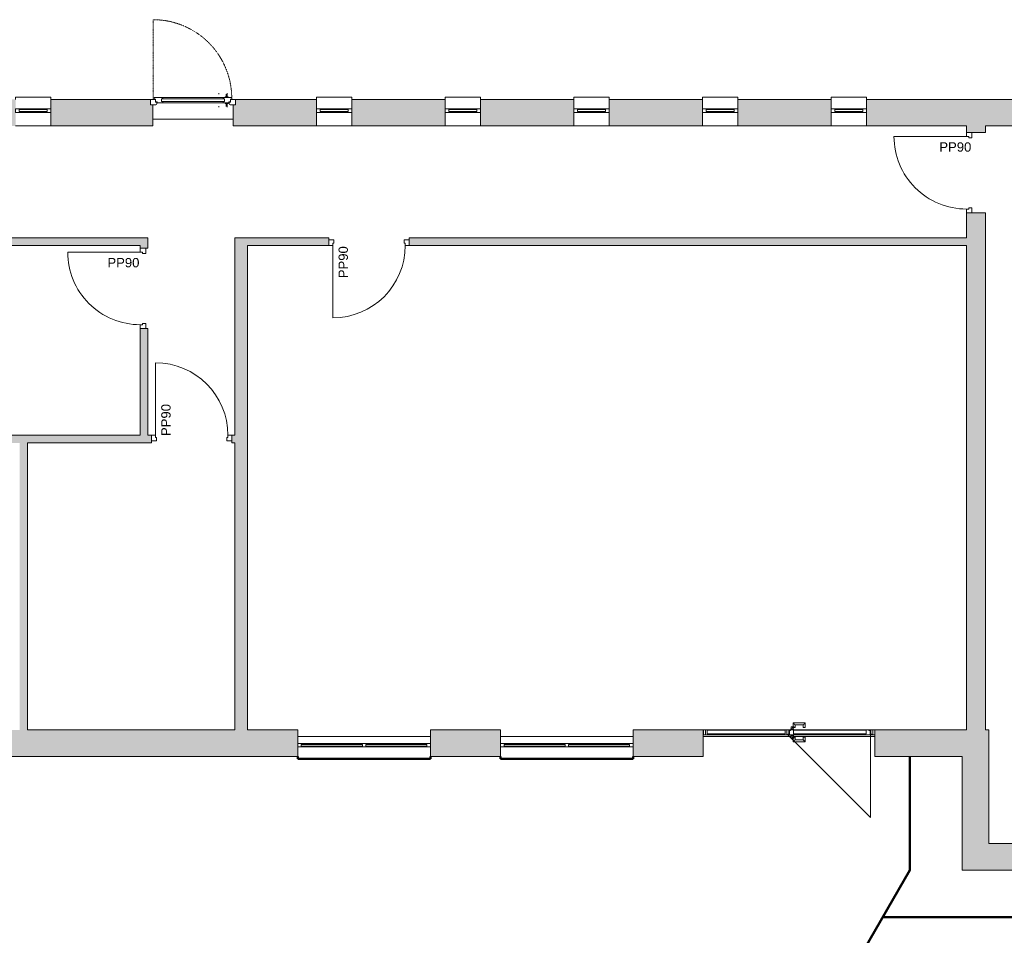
# Model space of a CAD drawing. Header units: millimetres. Extents: x -15787 to 43305, y -34460 to 16025.
# Tile 42 of 44: x 23373 to 35999, y -19105 to -7360. Entities that reach past the tile are written whole.
import ezdxf

# ---------------------------------------------------------------- set-up
doc = ezdxf.new("R2010")
doc.units = ezdxf.units.MM
doc.linetypes.add('Tiret', pattern=[2.5, 1.25, -1.25])
for name, color, linetype, lineweight in [('A-ANNO-NOTE', 131, 'Continuous', 9), ('A-DETL', 90, 'Continuous', 50), ('A-DETL-GENF', 92, 'Continuous', 9), ('A-DETL-MBND', 5, 'Continuous', 50), ('A-DOOR', 31, 'Continuous', 13), ('A-DOOR-FRAM', 31, 'Continuous', 13), ('A-DOOR-GLAZ', 31, 'Continuous', 13), ('A-FLOR', 192, 'Continuous', 9), ('A-GLAZ', 151, 'Continuous', 9), ('A-WALL', 113, 'Continuous', 9), ('A-WALL-PATT', 111, 'Continuous', 9), ('I-WALL', 2, 'Continuous', 9)]:
    doc.layers.add(name, color=color, linetype=linetype, lineweight=lineweight)
doc.styles.add('Arial', font='arial.ttf', dxfattribs={"height": 120})

# ---------------------------------------------------------------- blocks, each defined once
blk = doc.blocks.new('PVAR_ Simple pleine-vitrée - Int_PP90_Plein-7724509-RDC_Réseaux')
at = {"layer": 'A-DETL-GENF'}
blk.add_line((-200, -49), (-200, -979), dxfattribs=at)
blk.add_arc((-200, -49), 930, 270, 0, dxfattribs=at)
at = {"layer": 'A-DOOR-FRAM'}
for p, q in [((-185, 21), (-250, 21)), ((-250, 21), (-250, -49)), ((-185, -19), (-185, 21)), ((780, 21), (715, 21)), ((715, 21), (715, -19)), ((780, -49), (780, 21)), ((-250, -49), (-200, -49)), ((-200, -49), (-200, -19)), ((-200, -19), (-185, -19)), ((715, -19), (730, -19)), ((730, -19), (730, -49)), ((730, -49), (780, -49))]:
    blk.add_line(p, q, dxfattribs=at)
blk = doc.blocks.new('PVAR_ Simple pleine-vitrée - Int_PP90_Plein-7724830-RDC_Réseaux')
at = {"layer": 'A-DETL-GENF'}
blk.add_line((-200, 49), (-200, 979), dxfattribs=at)
blk.add_arc((-200, 49), 930, 360, 90, dxfattribs=at)
at = {"layer": 'A-DOOR-FRAM'}
for p, q in [((-250, 49), (-200, 49)), ((-250, -21), (-250, 49)), ((-200, 49), (-200, 19)), ((-200, 19), (-185, 19)), ((-185, 19), (-185, -21)), ((715, -21), (715, 19)), ((715, 19), (730, 19)), ((730, 49), (780, 49)), ((730, 19), (730, 49)), ((780, 49), (780, -21)), ((-185, -21), (-250, -21)), ((780, -21), (715, -21))]:
    blk.add_line(p, q, dxfattribs=at)
blk = doc.blocks.new('PVAR_ Simple pleine-vitrée - Int_PP90_Plein-7724687-RDC_Réseaux')
at = {"layer": 'A-DETL-GENF'}
blk.add_line((-200, -121.5), (-200, -1051.5), dxfattribs=at)
blk.add_arc((-200, -121.5), 930, 270, 0, dxfattribs=at)
at = {"layer": 'A-DOOR-FRAM'}
for p, q in [((-185, -51.5), (-250, -51.5)), ((-250, -51.5), (-250, -121.5)), ((-250, -121.5), (-200, -121.5)), ((-200, -121.5), (-200, -91.5)), ((-200, -91.5), (-185, -91.5)), ((-185, -91.5), (-185, -51.5)), ((780, -51.5), (715, -51.5)), ((715, -51.5), (715, -91.5)), ((715, -91.5), (730, -91.5)), ((730, -91.5), (730, -121.5)), ((730, -121.5), (780, -121.5)), ((780, -121.5), (780, -51.5))]:
    blk.add_line(p, q, dxfattribs=at)
blk = doc.blocks.new('Porte d_entrée simple - Panneau vitré - 90cm x 205cm-8416537-RDC_Réseaux')
at = {"layer": 'A-DETL-GENF', "linetype": 'Tiret'}
blk.add_line((-512, 184), (-512, 1193), dxfattribs=at)
blk.add_arc((-512, 184), 1009, 359.2047, 90, dxfattribs=at)
at = {"layer": 'A-DOOR'}
for p, q in [((-497, 178), (-497, 190)), ((-494, 193), (-394, 193)), ((-480, 175), (-494, 175)), ((-480, 143), (-480, 175)), ((-461, 140), (-477, 140)), ((-461, 125), (-461, 140)), ((-405, 176), (-405, 142)), ((-387, 176), (-405, 176)), ((-405, 142), (-387, 142)), ((394, 193), (-394, 193)), ((-387, 186), (-387, 176)), ((-387, 142), (-387, 132)), ((387, 176), (387, 186)), ((405, 176), (387, 176)), ((387, 142), (405, 142)), ((387, 132), (387, 142)), ((394, 193), (494, 193)), ((405, 142), (405, 176)), ((461, 140), (461, 125)), ((477, 140), (461, 140)), ((480, 175), (480, 143)), ((494, 175), (480, 175)), ((497, 190), (497, 178)), ((-394, 125), (-461, 125)), ((-394, 125), (394, 125)), ((461, 125), (394, 125))]:
    blk.add_line(p, q, dxfattribs=at)
at = {"layer": 'A-DOOR', "lineweight": 9}
for p, q in [((-483, 170), (-483, 169)), ((-465, 133), (-461, 133)), ((332, 250), (332, 248)), ((332, 248), (332, 239)), ((332, 239), (332, 237)), ((412, 193), (412, 202)), ((413, 202), (412, 202)), ((417, 202), (412, 202)), ((417, 202), (447, 202)), ((422, 202), (425, 206)), ((425, 206), (422, 202)), ((425, 205), (425, 237)), ((427, 206), (432, 206)), ((436, 202), (428, 202)), ((429, 202), (428, 202)), ((432, 206), (437, 206)), ((436, 202), (435, 202)), ((439, 250), (439, 205)), ((439, 206), (442, 202)), ((452, 202), (447, 202)), ((452, 202), (451, 202)), ((452, 202), (452, 193)), ((461, 133), (465, 133)), ((483, 169), (483, 170)), ((-483, 98), (-483, 102)), ((-483, 98), (-483, 95)), ((332, 82), (332, 80)), ((332, 80), (332, 71)), ((332, 71), (332, 69)), ((412, 117), (412, 125)), ((412, 117), (417, 117)), ((412, 117), (413, 117)), ((447, 117), (417, 117)), ((425, 113), (422, 117)), ((422, 117), (425, 113)), ((425, 82), (425, 114)), ((432, 113), (427, 113)), ((428, 116), (436, 116)), ((428, 116), (429, 116)), ((437, 113), (432, 113)), ((435, 116), (436, 116)), ((442, 117), (439, 113)), ((439, 114), (439, 69)), ((447, 117), (452, 117)), ((451, 117), (452, 117)), ((452, 125), (452, 117)), ((483, 102), (483, 98)), ((483, 95), (483, 98))]:
    blk.add_line(p, q, dxfattribs=at)
at = {"layer": 'A-DOOR'}
for centre, radius, start, end in [((-494, 190), 3, 90, 180), ((-494, 178), 3, 180, 270), ((-477, 143), 3, 195, 255), ((-477, 143), 3, 180, 270), ((-394, 186), 7, 0, 90), ((-394, 132), 7, 270, 0), ((394, 186), 7, 90, 180), ((394, 132), 7, 180, 270), ((477, 143), 3, 270, 0), ((477, 143), 3, 285, 345), ((494, 190), 3, 0, 90), ((494, 178), 3, 270, 0)]:
    blk.add_arc(centre, radius, start, end, dxfattribs=at)
for points, knots in [([(-497, 191), (-497, 191), (-497, 191), (-497, 192), (-497, 192), (-497, 192), (-497, 192), (-496, 192), (-496, 193), (-496, 193), (-496, 193), (-496, 193), (-496, 193), (-496, 193), (-495, 193), (-495, 193), (-495, 193), (-495, 193)], [-0.8571429, -0.8571429, -0.8571429, -0.8571429, -0.8214286, -0.7857143, -0.75, -0.7142857, -0.6785714, -0.6428571, -0.5714286, -0.5357143, -0.5, -0.4642857, -0.4285714, -0.3928571, -0.3571429, -0.2857143, -0.1428571, -0.1428571, -0.1428571, -0.1428571]), ([(-495, 176), (-495, 176), (-495, 176), (-495, 176), (-496, 176), (-496, 176), (-496, 176), (-496, 176), (-496, 176), (-496, 176), (-496, 177), (-496, 177), (-497, 177), (-497, 177), (-497, 177), (-497, 177), (-497, 178), (-497, 178), (-497, 178)], [-0.8571429, -0.8571429, -0.8571429, -0.8571429, -0.7142857, -0.6428571, -0.6071429, -0.5714286, -0.5357143, -0.5, -0.4642857, -0.4285714, -0.3928571, -0.3571429, -0.3214286, -0.2857143, -0.25, -0.2142857, -0.1785714, -0.1428571, -0.1428571, -0.1428571, -0.1428571]), ([(-394, 193), (-393, 193), (-392, 193), (-391, 193), (-391, 193), (-390, 192), (-390, 192), (-389, 192), (-389, 191), (-388, 191), (-388, 190), (-388, 189), (-387, 188), (-387, 187), (-387, 186)], [-1, -1, -1, -1, -0.833333, -0.75, -0.666667, -0.625, -0.583333, -0.5, -0.458333, -0.416667, -0.333333, -0.25, -0.166667, 0, 0, 0, 0]), ([(-387, 132), (-387, 132), (-387, 131), (-388, 130), (-388, 129), (-388, 128), (-389, 128), (-389, 127), (-390, 127), (-390, 127), (-391, 126), (-391, 126), (-392, 126), (-393, 125), (-394, 125)], [-1, -1, -1, -1, -0.833333, -0.75, -0.666667, -0.583333, -0.541667, -0.5, -0.416667, -0.375, -0.333333, -0.25, -0.166667, 0, 0, 0, 0]), ([(394, 193), (393, 193), (392, 193), (391, 193), (391, 193), (390, 192), (390, 192), (389, 192), (389, 191), (388, 191), (388, 190), (388, 189), (387, 188), (387, 187), (387, 186)], [-1, -1, -1, -1, -0.833333, -0.75, -0.666667, -0.625, -0.583333, -0.5, -0.458333, -0.416667, -0.333333, -0.25, -0.166667, 0, 0, 0, 0]), ([(387, 132), (387, 132), (387, 131), (388, 130), (388, 129), (388, 128), (389, 128), (389, 127), (390, 127), (390, 127), (391, 126), (391, 126), (392, 126), (393, 125), (394, 125)], [-1, -1, -1, -1, -0.833333, -0.75, -0.666667, -0.583333, -0.541667, -0.5, -0.416667, -0.375, -0.333333, -0.25, -0.166667, 0, 0, 0, 0]), ([(495, 193), (495, 193), (495, 193), (495, 193), (496, 193), (496, 193), (496, 193), (496, 193), (496, 193), (496, 193), (496, 192), (496, 192), (497, 192), (497, 192), (497, 192), (497, 192), (497, 191), (497, 191), (497, 191)], [-0.8571429, -0.8571429, -0.8571429, -0.8571429, -0.7142857, -0.6428571, -0.6071429, -0.5714286, -0.5357143, -0.5, -0.4642857, -0.4285714, -0.3928571, -0.3571429, -0.3214286, -0.2857143, -0.25, -0.2142857, -0.1785714, -0.1428571, -0.1428571, -0.1428571, -0.1428571]), ([(497, 178), (497, 178), (497, 178), (497, 177), (497, 177), (497, 177), (497, 177), (496, 177), (496, 176), (496, 176), (496, 176), (496, 176), (496, 176), (496, 176), (495, 176), (495, 176), (495, 176), (495, 176)], [-0.8571429, -0.8571429, -0.8571429, -0.8571429, -0.8214286, -0.7857143, -0.75, -0.7142857, -0.6785714, -0.6428571, -0.5714286, -0.5357143, -0.5, -0.4642857, -0.4285714, -0.3928571, -0.3571429, -0.2857143, -0.1428571, -0.1428571, -0.1428571, -0.1428571])]:
    blk.add_open_spline(points, degree=3, knots=knots, dxfattribs=at)
at = {"layer": 'A-DOOR', "lineweight": 9}
for points, knots in [([(427, 239), (427, 239), (427, 238), (427, 238), (426, 238), (426, 238), (426, 238), (426, 237), (426, 237), (426, 237), (425, 237), (425, 237), (425, 237), (425, 237)], [0, 0, 0, 0, 0.166667, 0.25, 0.333333, 0.375, 0.416667, 0.5, 0.583333, 0.666667, 0.75, 0.833333, 1, 1, 1, 1]), ([(439, 250), (439, 250), (439, 250), (439, 250), (438, 250), (438, 250), (438, 250), (438, 249), (438, 249), (438, 249), (437, 249), (437, 249), (437, 248), (437, 248)], [0, 0, 0, 0, 0.166667, 0.25, 0.333333, 0.416667, 0.5, 0.583333, 0.666667, 0.708333, 0.75, 0.833333, 1, 1, 1, 1]), ([(425, 82), (425, 82), (425, 82), (425, 82), (426, 82), (426, 82), (426, 82), (426, 81), (426, 81), (426, 81), (427, 81), (427, 81), (427, 80), (427, 80)], [0, 0, 0, 0, 0.166667, 0.25, 0.333333, 0.416667, 0.5, 0.583333, 0.666667, 0.708333, 0.75, 0.833333, 1, 1, 1, 1]), ([(437, 71), (437, 71), (437, 70), (437, 70), (438, 70), (438, 70), (438, 70), (438, 69), (438, 69), (438, 69), (439, 69), (439, 69), (439, 69), (439, 69)], [0, 0, 0, 0, 0.166667, 0.25, 0.333333, 0.375, 0.416667, 0.5, 0.583333, 0.666667, 0.75, 0.833333, 1, 1, 1, 1])]:
    blk.add_open_spline(points, degree=3, knots=knots, dxfattribs=at)
at = {"layer": 'A-DOOR-FRAM'}
for p, q in [((-545, 105), (-545, 168)), ((-543, 170), (-486, 170)), ((-483, 168), (-483, 135)), ((-483, 135), (-468, 135)), ((-465, 133), (-465, 113)), ((465, 113), (465, 133)), ((467, 135), (483, 135)), ((483, 135), (483, 168)), ((485, 170), (542, 170)), ((545, 168), (545, 105)), ((-476, 102), (-543, 102)), ((542, 102), (476, 102))]:
    blk.add_line(p, q, dxfattribs=at)
for centre, radius, start, end in [((-543, 168), 2.5, 90, 180), ((-543, 168), 2.5, 105, 165), ((-486, 168), 2.5, 0, 90), ((-486, 168), 2.5, 15, 75), ((-468, 133), 2.5, 0, 90), ((467, 133), 2.5, 90, 180), ((485, 168), 2.5, 90, 180), ((485, 168), 2.5, 105, 165), ((542, 168), 2.5, 0, 90), ((542, 168), 2.5, 15, 75), ((-543, 105), 2.5, 180, 270), ((-543, 105), 2.5, 195, 255), ((-476, 113), 11, 270, 0), ((476, 113), 11, 180, 270), ((542, 105), 2.5, 270, 0), ((542, 105), 2.5, 285, 345)]:
    blk.add_arc(centre, radius, start, end, dxfattribs=at)
at = {"layer": 'A-DOOR-GLAZ'}
for p, q in [((-405, 142), (-405, 176)), ((-405, 176), (405, 176)), ((405, 142), (-405, 142)), ((405, 176), (405, 142))]:
    blk.add_line(p, q, dxfattribs=at)
blk = doc.blocks.new('Menuiserie Alu - 1fixe - 45x210cm - Bavette Alu-8243286-RDC_Réseaux')
at = {"layer": 'A-GLAZ'}
for p, q in [((-225, -4), (-166, -4)), ((-225, -49), (-225, -4)), ((-166, -49), (-225, -49)), ((-180, -40), (-180, -16)), ((-180, -16), (180, -16)), ((-180, -16), (-180, -40)), ((-166, -16), (-180, -16)), ((180, -40), (-180, -40)), ((-180, -40), (-166, -40)), ((-166, -4), (166, -4)), ((-166, -4), (-166, -16)), ((-166, -40), (-166, -49)), ((166, -49), (-166, -49)), ((166, -4), (225, -4)), ((166, -16), (166, -4)), ((180, -16), (166, -16)), ((166, -40), (180, -40)), ((166, -49), (166, -40)), ((225, -49), (166, -49)), ((180, -16), (180, -40)), ((180, -40), (180, -16)), ((225, -4), (225, -49))]:
    blk.add_line(p, q, dxfattribs=at)
blk = doc.blocks.new('Bavette Aluminium - Bavelle Aluminium-8243290-RDC_Réseaux')
at = {"layer": 'A-GLAZ'}
for p, q in [((-225, -150), (-225, -121)), ((225, -121), (225, -150)), ((225, -150), (-225, -150))]:
    blk.add_line(p, q, dxfattribs=at)
blk = doc.blocks.new('Menuiserie Alu - 1fixe - 45x210cm - Bavette Alu-V10-RDC_Réseaux')
at = {"layer": 'A-GLAZ'}
for p, q in [((-225, -4), (-166, -4)), ((-166, -49), (-225, -49)), ((-180, -40), (-180, -16)), ((-180, -16), (180, -16)), ((-180, -16), (-180, -40)), ((-166, -16), (-180, -16)), ((180, -40), (-180, -40)), ((-180, -40), (-166, -40)), ((-166, -4), (166, -4)), ((-166, -4), (-166, -16)), ((-166, -40), (-166, -49)), ((166, -49), (-166, -49)), ((166, -4), (225, -4)), ((166, -16), (166, -4)), ((180, -16), (166, -16)), ((166, -40), (180, -40)), ((166, -49), (166, -40)), ((225, -49), (166, -49)), ((180, -16), (180, -40)), ((180, -40), (180, -16))]:
    blk.add_line(p, q, dxfattribs=at)
blk = doc.blocks.new('Menuiserie Alu - 2fixes - Allège - 170x220cm - Bavette Alu-8259346-RDC_Réseaux')
at = {"layer": 'A-GLAZ'}
for p, q in [((850, 49), (-850, 49)), ((-850, 4), (850, 4)), ((-805, 40), (-23, 40)), ((-805, 16), (-805, 40)), ((-23, 16), (-805, 16)), ((-23, 40), (-23, 16)), ((22, 40), (805, 40)), ((22, 16), (22, 40)), ((805, 16), (22, 16)), ((805, 40), (805, 16))]:
    blk.add_line(p, q, dxfattribs=at)
blk = doc.blocks.new('Bavette Aluminium - Bavelle Aluminium-8257344-RDC_Réseaux')
at = {"layer": 'A-DETL-MBND'}
for p, q in [((-850, 121), (-850, 150)), ((-850, 150), (850, 150)), ((850, 150), (850, 121))]:
    blk.add_line(p, q, dxfattribs=at)
blk = doc.blocks.new('Ensemble menuisé - Porte 1v _ chassis fixes latéraux adaptatifs - 170x220mm _ Porte 1vantail _ 1 fixe G-8256522-RDC_Réseaux')
at = {"layer": 'A-DETL-GENF'}
for p, q in [((-523, -105.5), (-523, 955)), ((-523, 955), (537.5, -105.5))]:
    blk.add_line(p, q, dxfattribs=at)
at = {"layer": 'A-DOOR'}
for p, q in [((-550, -105.5), (-575, -105.5)), ((-575, -105.5), (-575, -170.5)), ((-550, -170.5), (-550, -105.5)), ((1621, -105.5), (1596, -105.5)), ((1596, -105.5), (1596, -170.5)), ((1621, -170.5), (1621, -105.5)), ((-575, -170.5), (-550, -170.5)), ((1596, -170.5), (1621, -170.5))]:
    blk.add_line(p, q, dxfattribs=at)
blk = doc.blocks.new('Menuiserie Metallique Chassis porte - Chassis porte vitrée-8259447-RDC_Réseaux')
at = {"layer": 'A-DOOR', "lineweight": 9}
for p, q in [((470, 152), (318, 152)), ((318, 152), (318, 95)), ((343, 127), (445, 127)), ((343, 95), (343, 127)), ((445, 127), (445, 105)), ((470, 105), (470, 152)), ((318, 95), (343, 95)), ((445, 105), (445, 95)), ((445, 95), (458, 95)), ((445, 95), (445, 95)), ((458, 105), (482, 105)), ((482, 95), (458, 95)), ((465, 77), (465, 65)), ((465, 77), (465, 65)), ((465, 77), (465, 77)), ((477, 77), (465, 77)), ((465, 77), (465, 77)), ((465, 77), (465, 77)), ((465, 0), (465, -13)), ((465, 0), (465, -13)), ((470, 95), (470, 77)), ((477, 77), (487, 77)), ((495, 105), (482, 105)), ((500, 77), (487, 77)), ((495, 95), (495, 105)), ((495, 105), (495, 105)), ((495, 77), (495, 95)), ((500, 65), (500, 77)), ((500, 65), (500, 77)), ((500, 77), (500, 77)), ((500, 77), (500, 77)), ((500, 77), (500, 77)), ((500, -13), (500, 0)), ((500, -13), (500, 0)), ((318, -30), (318, -88)), ((343, -30), (318, -30)), ((318, -88), (470, -88)), ((343, -63), (343, -30)), ((445, -63), (343, -63)), ((445, -30), (445, -40)), ((445, -30), (445, -30)), ((458, -30), (445, -30)), ((445, -40), (445, -63)), ((458, -30), (482, -30)), ((482, -40), (458, -40)), ((465, -13), (477, -13)), ((465, -13), (465, -13)), ((465, -13), (465, -13)), ((465, -13), (465, -13)), ((470, -13), (470, -30)), ((470, -88), (470, -40)), ((487, -13), (477, -13)), ((482, -40), (495, -40)), ((487, -13), (500, -13)), ((495, -30), (495, -13)), ((495, -40), (495, -30)), ((495, -40), (495, -40)), ((500, -13), (500, -13)), ((500, -13), (500, -13)), ((500, -13), (500, -13))]:
    blk.add_line(p, q, dxfattribs=at)
for points in [[(318, 152), (318, 152), (318, 152), (318, 152), (319, 151), (320, 150), (321, 149), (321, 149), (322, 148), (324, 146), (324, 146), (325, 145), (326, 144), (327, 143), (328, 142), (328, 142), (329, 141), (330, 140), (331, 139), (332, 138), (332, 138), (333, 137), (334, 136), (335, 135), (336, 134), (336, 134), (337, 133), (338, 132), (339, 131), (339, 131), (340, 130), (341, 129), (342, 128), (342, 128), (343, 127), (343, 127)], [(470, 152), (470, 152), (470, 152), (469, 152), (468, 151), (468, 150), (467, 149), (466, 149), (465, 148), (464, 146), (463, 146), (462, 145), (462, 144), (461, 143), (460, 142), (459, 142), (458, 141), (458, 140), (457, 139), (456, 138), (455, 138), (454, 137), (454, 136), (453, 135), (452, 134), (451, 134), (451, 133), (450, 132), (449, 131), (448, 131), (447, 130), (447, 129), (446, 128), (445, 128), (445, 127), (445, 127)], [(343, -63), (343, -63), (342, -63), (342, -63), (341, -64), (340, -65), (339, -66), (339, -66), (338, -67), (337, -69), (336, -69), (335, -70), (334, -71), (333, -72), (332, -73), (332, -73), (331, -74), (330, -75), (329, -76), (328, -77), (328, -77), (327, -78), (326, -79), (325, -80), (324, -81), (324, -81), (323, -82), (322, -83), (321, -84), (321, -84), (320, -85), (319, -86), (318, -87), (318, -87), (318, -88), (318, -88)], [(445, -63), (445, -63), (445, -63), (446, -63), (447, -64), (447, -65), (448, -66), (449, -66), (450, -67), (451, -69), (452, -69), (453, -70), (454, -71), (454, -72), (455, -73), (456, -73), (457, -74), (458, -75), (458, -76), (459, -77), (460, -77), (461, -78), (462, -79), (462, -80), (463, -81), (464, -81), (464, -82), (465, -83), (466, -84), (467, -84), (468, -85), (468, -86), (469, -87), (470, -87), (470, -88), (470, -88)]]:
    blk.add_open_spline(points, degree=3, knots=[0, 0, 0, 0, 0.083333, 0.125, 0.166667, 0.208333, 0.229167, 0.25, 0.291667, 0.333333, 0.354167, 0.375, 0.395833, 0.416667, 0.4375, 0.458333, 0.479167, 0.5, 0.520833, 0.541667, 0.5625, 0.583333, 0.604167, 0.625, 0.645833, 0.666667, 0.6875, 0.708333, 0.75, 0.770833, 0.791667, 0.833333, 0.875, 0.916667, 1, 1, 1, 1], dxfattribs=at)
at = {"layer": 'A-DOOR-FRAM'}
for p, q in [((-540, 65), (-550, 65)), ((-550, 65), (-550, 0)), ((-540, 55), (-540, 65)), ((-525, 55), (-540, 55)), ((-447, 65), (-537, 65)), ((-537, 65), (-537, 60)), ((-537, 60), (-517, 60)), ((-525, 5), (-525, 55)), ((-505, 5), (-525, 5)), ((-517, 60), (-517, 8)), ((-517, 8), (-502, 8)), ((-505, 0), (-505, 5)), ((-502, 8), (-502, 0)), ((-502, 0), (-447, 0)), ((-467, 5), (-467, 50)), ((-467, 50), (-447, 50)), ((-447, 5), (-467, 5)), ((-447, 50), (-447, 65)), ((-447, 65), (448, 65)), ((-447, 55), (448, 55)), ((-447, 0), (-447, 5)), ((-447, 2), (448, 2)), ((448, 0), (-447, 0)), ((538, 65), (448, 65)), ((448, 65), (448, 50)), ((448, 50), (468, 50)), ((468, 5), (448, 5)), ((448, 5), (448, 0)), ((448, 0), (503, 0)), ((468, 50), (468, 5)), ((503, 0), (503, 8)), ((503, 8), (518, 8)), ((525, 5), (505, 5)), ((505, 5), (505, 0)), ((505, 0), (550, 0)), ((518, 8), (518, 60)), ((518, 60), (538, 60)), ((540, 55), (525, 55)), ((525, 55), (525, 5)), ((538, 60), (538, 65)), ((550, 65), (540, 65)), ((540, 65), (540, 55)), ((550, 0), (550, 65)), ((-550, 0), (-505, 0))]:
    blk.add_line(p, q, dxfattribs=at)
at = {"layer": 'A-DOOR-GLAZ'}
for p, q in [((468, 50), (-467, 50)), ((-467, 50), (-467, 5)), ((-467, 5), (468, 5)), ((468, 5), (468, 50))]:
    blk.add_line(p, q, dxfattribs=at)
blk = doc.blocks.new('Menuiserie Métallique Chassis fixe - Chassis fixe vitré-8259451-RDC_Réseaux')
at = {"layer": 'A-DOOR-FRAM'}
for p, q in [((-478, 65), (-523, 65)), ((-523, 65), (-523, 0)), ((-498, 5), (-498, 50)), ((-498, 50), (-478, 50)), ((-478, 5), (-498, 5)), ((-478, 50), (-478, 65)), ((-478, 65), (478, 65)), ((478, 55), (-478, 55)), ((-478, 0), (-478, 5)), ((-478, 2), (478, 2)), ((523, 65), (478, 65)), ((478, 65), (478, 50)), ((478, 50), (498, 50)), ((498, 5), (478, 5)), ((478, 5), (478, 0)), ((478, 0), (523, 0)), ((498, 50), (498, 5)), ((523, 0), (523, 65)), ((-523, 0), (-478, 0)), ((478, 0), (-478, 0))]:
    blk.add_line(p, q, dxfattribs=at)
at = {"layer": 'A-DOOR-GLAZ'}
for p, q in [((498, 50), (-498, 50)), ((-498, 50), (-498, 5)), ((-498, 5), (498, 5)), ((498, 5), (498, 50))]:
    blk.add_line(p, q, dxfattribs=at)

msp = doc.modelspace()

# ---------------------------------------------------------------- hatches: boundary and pattern name
at = {"layer": 'A-WALL-PATT'}
h = msp.add_hatch(color=256, dxfattribs=at)
h.paths.add_polyline_path([(42520.1, -8724), (42520.1, -8383), (34230.1, -8383), (34230.1, -8504), (34230.1, -8505), (34230.1, -8724), (42179.1, -8724)])
h.paths.add_polyline_path([(33780.1, -8724), (33780.1, -8505), (33780.1, -8504), (33780.1, -8383), (32580.1, -8383), (32580.1, -8504), (32580.1, -8505), (32580.1, -8724), (33778.6, -8724)])
h.paths.add_polyline_path([(32128.6, -8724), (32130.1, -8724), (32130.1, -8505), (32130.1, -8504), (32130.1, -8383), (30930.1, -8383), (30930.1, -8504), (30930.1, -8505), (30930.1, -8724), (31304, -8724)])
h.paths.add_polyline_path([(30362.2, -8724), (30480.1, -8724), (30480.1, -8505), (30480.1, -8504), (30480.1, -8383), (29280.1, -8383), (29280.1, -8504), (29280.1, -8505), (29280.1, -8724), (29420.4, -8724)])
h.paths.add_polyline_path([(28478.6, -8724), (28830.1, -8724), (28830.1, -8505), (28830.1, -8504), (28830.1, -8383), (27630.1, -8383), (27630.1, -8504), (27630.1, -8505), (27630.1, -8724), (27631.6, -8724)])
h.paths.add_polyline_path([(27180.1, -8724), (27180.1, -8505), (27180.1, -8504), (27180.1, -8383), (26140.1, -8383), (26140.1, -8451), (26110.1, -8451), (26110.1, -8724), (27178.6, -8724)])
h.paths.add_polyline_path([(24711.3, -8724), (25080.1, -8724), (25080.1, -8451), (25050.1, -8451), (25050.1, -8383), (23770.1, -8383), (23770.1, -8504), (23770.1, -8505), (23770.1, -8724), (23771.6, -8724)])
h.paths.add_polyline_path([(23320.1, -8724), (23320.1, -8505), (23320.1, -8504), (23320.1, -8383), (22120.1, -8383), (22120.1, -8504), (22120.1, -8505), (22120.1, -8724), (23318.6, -8724)])
h.paths.add_polyline_path([(21670.1, -8724), (21670.1, -8505), (21670.1, -8504), (21670.1, -8383), (20417.3, -8383), (20417.3, -8724), (21668.6, -8724)])
h = msp.add_hatch(color=256, dxfattribs=at)
h.paths.add_polyline_path([(35757.1, -16469.3), (35757.1, -9839), (35514.1, -9839), (35514.1, -16469.3)])
h.paths.add_polyline_path([(35514.1, -8809), (35757.1, -8809), (35757.1, -8724), (35514.1, -8724)])
h = msp.add_hatch(color=256, dxfattribs=at)
h.paths.add_polyline_path([(24918.4, -10255.6), (25016.4, -10255.6), (25016.4, -10157.6), (21325.7, -10157.6), (21325.7, -10255.6), (23769.5, -10255.6)])
h.paths.add_polyline_path([(19425.7, -10255.6), (19425.7, -10157.6), (18253.5, -10157.6), (18253.5, -10255.6), (18351.5, -10255.6)])
for points in [[(26133.4, -16469.3), (26293.4, -16469.3), (26293.4, -10157.6), (26133.4, -10157.6), (26133.4, -15435.1)], [(23372.7, -16469.3), (23470.7, -16469.3), (23470.7, -12788.9), (23372.7, -12788.9)], [(35458.6, -17929.1), (35799.6, -17929.1), (35799.6, -16469.3), (35458.6, -16469.3), (35458.6, -16810.3)], [(42179.1, -18270.1), (42179.1, -17929.1), (35458.6, -17929.1), (35458.6, -18270.1), (40722.2, -18270.1)]]:
    msp.add_hatch(color=256, dxfattribs=at).paths.add_polyline_path(points)
h = msp.add_hatch(color=256, dxfattribs=at)
h.paths.add_polyline_path([(35514.1, -10255.6), (35514.1, -10157.6), (28367.3, -10157.6), (28367.3, -10255.6), (35071.3, -10255.6)])
h.paths.add_polyline_path([(27337.3, -10255.6), (27337.3, -10157.6), (26293.4, -10157.6), (26293.4, -10255.6)])
h = msp.add_hatch(color=256, dxfattribs=at)
h.paths.add_polyline_path([(25016.4, -12690.9), (25016.4, -11322.6), (24918.4, -11322.6), (24918.4, -12690.9)])
h.paths.add_polyline_path([(25016.4, -10292.6), (25016.4, -10255.6), (24918.4, -10255.6), (24918.4, -10292.6)])
h = msp.add_hatch(color=256, dxfattribs=at)
h.paths.add_polyline_path([(26133.4, -12788.9), (26133.4, -12690.9), (26093.4, -12690.9), (26093.4, -12788.9)])
h.paths.add_polyline_path([(24918.4, -12788.9), (25063.4, -12788.9), (25063.4, -12690.9), (18351.5, -12690.9), (18351.5, -12788.9), (23470.7, -12788.9)])
h = msp.add_hatch(color=256, dxfattribs=at)
h.paths.add_polyline_path([(34338.6, -16810.3), (35458.6, -16810.3), (35458.6, -16469.3), (34338.6, -16469.3)])
h.paths.add_polyline_path([(31304, -16810.3), (32138.6, -16810.3), (32138.6, -16469.3), (31238.6, -16469.3), (31238.6, -16688.3), (31238.6, -16689.3), (31238.6, -16810.3), (31240.1, -16810.3)])
h.paths.add_polyline_path([(28638.6, -16810.3), (29538.6, -16810.3), (29538.6, -16689.3), (29538.6, -16688.3), (29538.6, -16469.3), (28638.6, -16469.3), (28638.6, -16688.3), (28638.6, -16689.3)])
h.paths.add_polyline_path([(26133.4, -16810.3), (26938.6, -16810.3), (26938.6, -16689.3), (26938.6, -16688.3), (26938.6, -16469.3), (21605.7, -16469.3), (21605.7, -16504.3), (21572.2, -16504.3), (21572.2, -16604.3), (21570.7, -16604.3), (21570.7, -16810.3), (25653.1, -16810.3)])
h.paths.add_polyline_path([(20480.7, -16810.3), (20870.7, -16810.3), (20870.7, -16604.3), (20869.2, -16604.3), (20869.2, -16504.3), (20835.7, -16504.3), (20835.7, -16469.3), (19455.7, -16469.3), (19455.7, -16504.3), (19422.2, -16504.3), (19422.2, -16604.3), (19420.7, -16604.3), (19420.7, -16810.3), (20473.1, -16810.3)])
h.paths.add_polyline_path([(18700.7, -16810.3), (18720.7, -16810.3), (18720.7, -16604.3), (18719.2, -16604.3), (18719.2, -16504.3), (18700.7, -16504.3), (18700.7, -16791.1)])

# ---------------------------------------------------------------- linework, layer by layer
at = {"layer": 'A-DETL'}
for p, q in [((34785.3, -18270.1), (34785.3, -16810.3)), ((34785.3, -18270.1), (28035.3, -29961.4)), ((37899.6, -18870.1), (34438.9, -18870.1))]:
    msp.add_line(p, q, dxfattribs=at)
at = {"layer": 'A-FLOR'}
for p, q in [((26110.1, -8638), (25080.1, -8638)), ((26938.6, -16555.3), (28638.6, -16555.3)), ((29538.6, -16555.3), (31238.6, -16555.3)), ((32138.6, -16555.3), (33267, -16555.3)), ((33291.1, -16555.3), (34338.6, -16555.3))]:
    msp.add_line(p, q, dxfattribs=at)
at = {"layer": 'A-WALL', "lineweight": 13}
for p, q in [((25050.1, -8383), (23770.1, -8383)), ((23770.1, -8383), (23770.1, -8504)), ((25050.1, -8451), (25050.1, -8383)), ((25080.1, -8451), (25050.1, -8451)), ((25080.1, -8724), (25080.1, -8451)), ((26140.1, -8451), (26110.1, -8451)), ((26110.1, -8451), (26110.1, -8724)), ((27180.1, -8383), (26140.1, -8383)), ((26140.1, -8383), (26140.1, -8451)), ((27180.1, -8504), (27180.1, -8383)), ((28830.1, -8383), (27630.1, -8383)), ((27630.1, -8383), (27630.1, -8504)), ((28830.1, -8504), (28830.1, -8383)), ((30480.1, -8383), (29280.1, -8383)), ((29280.1, -8383), (29280.1, -8504)), ((30480.1, -8504), (30480.1, -8383)), ((32130.1, -8383), (30930.1, -8383)), ((30930.1, -8383), (30930.1, -8504)), ((32130.1, -8504), (32130.1, -8383)), ((33780.1, -8383), (32580.1, -8383)), ((32580.1, -8383), (32580.1, -8504)), ((33780.1, -8504), (33780.1, -8383)), ((42520.1, -8383), (34230.1, -8383)), ((34230.1, -8383), (34230.1, -8504)), ((23770.1, -8504), (23771.6, -8504)), ((23771.6, -8505), (23770.1, -8505)), ((23770.1, -8549), (23770.1, -8724)), ((23771.6, -8504), (23771.6, -8505)), ((27178.6, -8505), (27178.6, -8504)), ((27178.6, -8504), (27180.1, -8504)), ((27180.1, -8505), (27178.6, -8505)), ((27180.1, -8724), (27180.1, -8549)), ((27630.1, -8504), (27631.6, -8504)), ((27631.6, -8505), (27630.1, -8505)), ((27630.1, -8549), (27630.1, -8724)), ((27631.6, -8504), (27631.6, -8505)), ((28828.6, -8505), (28828.6, -8504)), ((28828.6, -8504), (28830.1, -8504)), ((28830.1, -8505), (28828.6, -8505)), ((28830.1, -8724), (28830.1, -8505)), ((29280.1, -8504), (29281.6, -8504)), ((29281.6, -8505), (29280.1, -8505)), ((29280.1, -8505), (29280.1, -8724)), ((29281.6, -8504), (29281.6, -8505)), ((30478.6, -8505), (30478.6, -8504)), ((30478.6, -8504), (30480.1, -8504)), ((30480.1, -8505), (30478.6, -8505)), ((30480.1, -8724), (30480.1, -8549)), ((30930.1, -8504), (30931.6, -8504)), ((30931.6, -8505), (30930.1, -8505)), ((30930.1, -8549), (30930.1, -8724)), ((30931.6, -8504), (30931.6, -8505)), ((32128.6, -8505), (32128.6, -8504)), ((32128.6, -8504), (32130.1, -8504)), ((32130.1, -8505), (32128.6, -8505)), ((32130.1, -8724), (32130.1, -8505)), ((32580.1, -8504), (32581.6, -8504)), ((32581.6, -8505), (32580.1, -8505)), ((32580.1, -8505), (32580.1, -8724)), ((32581.6, -8504), (32581.6, -8505)), ((33778.6, -8505), (33778.6, -8504)), ((33778.6, -8504), (33780.1, -8504)), ((33780.1, -8505), (33778.6, -8505)), ((33780.1, -8724), (33780.1, -8549)), ((34230.1, -8504), (34231.6, -8504)), ((34231.6, -8505), (34230.1, -8505)), ((34230.1, -8549), (34230.1, -8724)), ((34231.6, -8504), (34231.6, -8505)), ((23770.1, -8724), (25080.1, -8724)), ((26110.1, -8724), (27180.1, -8724)), ((27630.1, -8724), (28830.1, -8724)), ((29280.1, -8724), (30480.1, -8724)), ((30930.1, -8724), (32130.1, -8724)), ((32580.1, -8724), (33780.1, -8724)), ((34230.1, -8724), (35514.1, -8724)), ((35514.1, -8724), (35514.1, -8809)), ((35514.1, -8809), (35757.1, -8809)), ((35757.1, -8724), (42179.1, -8724)), ((35757.1, -8809), (35757.1, -8724)), ((35757.1, -9839), (35514.1, -9839)), ((35514.1, -9839), (35514.1, -10157.6)), ((35757.1, -16469.3), (35757.1, -9839)), ((35514.1, -10255.6), (35514.1, -16469.3)), ((26133.4, -16469.3), (23470.7, -16469.3)), ((26938.6, -16469.3), (26293.4, -16469.3)), ((26938.6, -16688.3), (26938.6, -16469.3)), ((29538.6, -16469.3), (28638.6, -16469.3)), ((28638.6, -16469.3), (28638.6, -16688.3)), ((29538.6, -16688.3), (29538.6, -16469.3)), ((32138.6, -16469.3), (31238.6, -16469.3)), ((31238.6, -16469.3), (31238.6, -16688.3)), ((32138.6, -16810.3), (32138.6, -16469.3)), ((35514.1, -16469.3), (34338.6, -16469.3)), ((34338.6, -16469.3), (34338.6, -16810.3)), ((35799.6, -16469.3), (35757.1, -16469.3)), ((35799.6, -17929.1), (35799.6, -16469.3)), ((26937.1, -16689.3), (26937.1, -16688.3)), ((26937.1, -16688.3), (26938.6, -16688.3)), ((26938.6, -16689.3), (26937.1, -16689.3)), ((26938.6, -16810.3), (26938.6, -16689.3)), ((28638.6, -16688.3), (28640.1, -16688.3)), ((28640.1, -16689.3), (28638.6, -16689.3)), ((28638.6, -16689.3), (28638.6, -16810.3)), ((28640.1, -16688.3), (28640.1, -16689.3)), ((29537.1, -16689.3), (29537.1, -16688.3)), ((29537.1, -16688.3), (29538.6, -16688.3)), ((29538.6, -16689.3), (29537.1, -16689.3)), ((29538.6, -16810.3), (29538.6, -16689.3)), ((31238.6, -16688.3), (31240.1, -16688.3)), ((31240.1, -16689.3), (31238.6, -16689.3)), ((31238.6, -16689.3), (31238.6, -16810.3)), ((31240.1, -16688.3), (31240.1, -16689.3)), ((21570.7, -16810.3), (26938.6, -16810.3)), ((28638.6, -16810.3), (29538.6, -16810.3)), ((31238.6, -16810.3), (32138.6, -16810.3)), ((34338.6, -16810.3), (35458.6, -16810.3)), ((35458.6, -16810.3), (35458.6, -18270.1)), ((42179.1, -17929.1), (35799.6, -17929.1)), ((35458.6, -18270.1), (42520.1, -18270.1))]:
    msp.add_line(p, q, dxfattribs=at)
at = {"layer": 'A-WALL'}
for p, q in [((23770.1, -8724), (23320.1, -8724)), ((27630.1, -8724), (27180.1, -8724)), ((29280.1, -8724), (28830.1, -8724)), ((30930.1, -8724), (30480.1, -8724)), ((32580.1, -8724), (32130.1, -8724)), ((34230.1, -8724), (33780.1, -8724))]:
    msp.add_line(p, q, dxfattribs=at)
at = {"layer": 'I-WALL', "lineweight": 13}
for p, q in [((25016.4, -10157.6), (21325.7, -10157.6)), ((25016.4, -10292.6), (25016.4, -10157.6)), ((27337.3, -10157.6), (26133.4, -10157.6)), ((26133.4, -10157.6), (26133.4, -12690.9)), ((27337.3, -10255.6), (27337.3, -10157.6)), ((35514.1, -10157.6), (28367.3, -10157.6)), ((28367.3, -10157.6), (28367.3, -10255.6)), ((21470.7, -10255.6), (24918.4, -10255.6)), ((24918.4, -10255.6), (24918.4, -10292.6)), ((24918.4, -10292.6), (25016.4, -10292.6)), ((26293.4, -10255.6), (27337.3, -10255.6)), ((26293.4, -16469.3), (26293.4, -10255.6)), ((28367.3, -10255.6), (35514.1, -10255.6)), ((25016.4, -11322.6), (24918.4, -11322.6)), ((24918.4, -11322.6), (24918.4, -12690.9)), ((25016.4, -12690.9), (25016.4, -11322.6)), ((24918.4, -12690.9), (21470.7, -12690.9)), ((25063.4, -12690.9), (25016.4, -12690.9)), ((25063.4, -12788.9), (25063.4, -12690.9)), ((26133.4, -12690.9), (26093.4, -12690.9)), ((26093.4, -12690.9), (26093.4, -12788.9)), ((23470.7, -12788.9), (25063.4, -12788.9)), ((23470.7, -16469.3), (23470.7, -12788.9)), ((26093.4, -12788.9), (26133.4, -12788.9)), ((26133.4, -12788.9), (26133.4, -16469.3))]:
    msp.add_line(p, q, dxfattribs=at)

# ---------------------------------------------------------------- block references
at = {"layer": 'A-DETL-GENF', "linetype": 'Tiret'}
msp.add_blockref('Porte d_entrée simple - Panneau vitré - 90cm x 205cm-8416537-RDC_Réseaux', (25595.1, -8553.5), dxfattribs=at)
at = {"layer": 'A-DETL-GENF', "rotation": 180}
msp.add_blockref('Ensemble menuisé - Porte 1v _ chassis fixes latéraux adaptatifs - 170x220mm _ Porte 1vantail _ 1 fixe G-8256522-RDC_Réseaux', (33761.6, -16639.8), dxfattribs=at)
at = {"layer": 'A-DETL-MBND', "rotation": 180}
for p in [(27788.6, -16689.3), (30388.6, -16689.3)]:
    msp.add_blockref('Bavette Aluminium - Bavelle Aluminium-8257344-RDC_Réseaux', p, dxfattribs=at)
at = {"layer": 'A-DOOR-FRAM'}
for name, p, rotation in [('PVAR_ Simple pleine-vitrée - Int_PP90_Plein-7724687-RDC_Réseaux', (35635.6, -9059), 269.9999999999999), ('PVAR_ Simple pleine-vitrée - Int_PP90_Plein-7724509-RDC_Réseaux', (24967.4, -10542.6), 269.9999999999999), ('Menuiserie Metallique Chassis porte - Chassis porte vitrée-8259447-RDC_Réseaux', (33761.6, -16469.3), 180), ('Menuiserie Métallique Chassis fixe - Chassis fixe vitré-8259451-RDC_Réseaux', (32688.6, -16469.3), 180)]:
    msp.add_blockref(name, p, dxfattribs=dict(at, rotation=rotation))
for name, p in [('PVAR_ Simple pleine-vitrée - Int_PP90_Plein-7724509-RDC_Réseaux', (27587.3, -10206.6)), ('PVAR_ Simple pleine-vitrée - Int_PP90_Plein-7724830-RDC_Réseaux', (25313.4, -12739.9))]:
    msp.add_blockref(name, p, dxfattribs=at)
at = {"layer": 'A-GLAZ', "rotation": 180}
for name, p in [('Bavette Aluminium - Bavelle Aluminium-8243290-RDC_Réseaux', (23545.1, -8504)), ('Bavette Aluminium - Bavelle Aluminium-8243290-RDC_Réseaux', (27405.1, -8504)), ('Bavette Aluminium - Bavelle Aluminium-8243290-RDC_Réseaux', (29055.1, -8504)), ('Bavette Aluminium - Bavelle Aluminium-8243290-RDC_Réseaux', (30705.1, -8504)), ('Bavette Aluminium - Bavelle Aluminium-8243290-RDC_Réseaux', (32355.1, -8504)), ('Bavette Aluminium - Bavelle Aluminium-8243290-RDC_Réseaux', (34005.1, -8504)), ('Menuiserie Alu - 1fixe - 45x210cm - Bavette Alu-8243286-RDC_Réseaux', (23545.1, -8553.5)), ('Menuiserie Alu - 1fixe - 45x210cm - Bavette Alu-8243286-RDC_Réseaux', (27405.1, -8553.5)), ('Menuiserie Alu - 1fixe - 45x210cm - Bavette Alu-V10-RDC_Réseaux', (29055.1, -8553.5)), ('Menuiserie Alu - 1fixe - 45x210cm - Bavette Alu-8243286-RDC_Réseaux', (30705.1, -8553.5)), ('Menuiserie Alu - 1fixe - 45x210cm - Bavette Alu-V10-RDC_Réseaux', (32355.1, -8553.5)), ('Menuiserie Alu - 1fixe - 45x210cm - Bavette Alu-8243286-RDC_Réseaux', (34005.1, -8553.5)), ('Menuiserie Alu - 2fixes - Allège - 170x220cm - Bavette Alu-8259346-RDC_Réseaux', (27788.6, -16639.8)), ('Menuiserie Alu - 2fixes - Allège - 170x220cm - Bavette Alu-8259346-RDC_Réseaux', (30388.6, -16639.8))]:
    msp.add_blockref(name, p, dxfattribs=at)

# ---------------------------------------------------------------- texts
at = {"layer": 'A-ANNO-NOTE', "char_height": 120, "width": 513.08, "attachment_point": 1, "style": 'Arial'}
for insert in [(35166, -8933.3), (24497.8, -10417)]:
    msp.add_mtext('PP90', dxfattribs=dict(at, insert=insert))
at = {"layer": 'A-ANNO-NOTE', "char_height": 120, "width": 513.08, "attachment_point": 1, "rotation": 90, "style": 'Arial'}
for insert in [(27461.6, -10676.2), (25187.8, -12700.3)]:
    msp.add_mtext('PP90', dxfattribs=dict(at, insert=insert))

doc.saveas('drawing.dxf')
